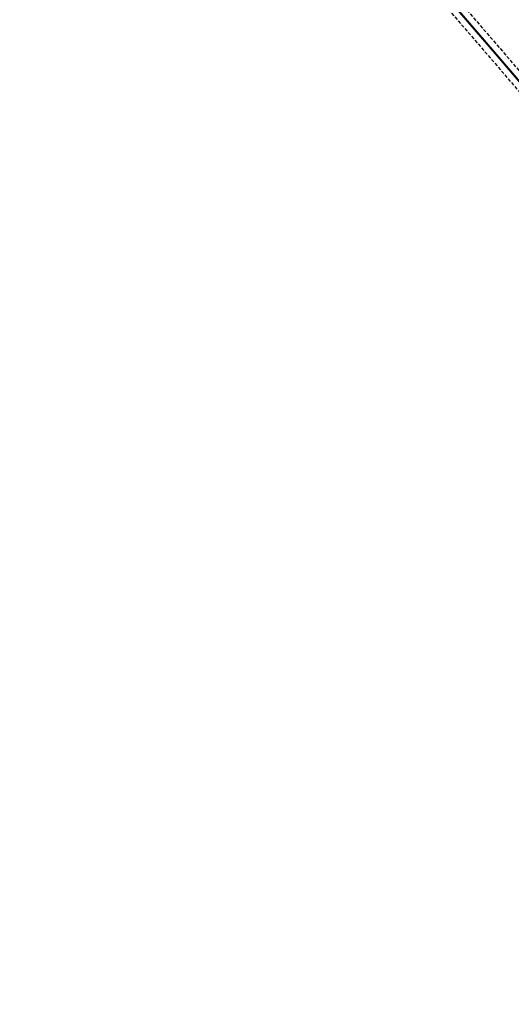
# Model space of a CAD drawing. Header units: metres. Extents: x -3 to 311477, y 0 to 754107.
# Tile 54 of 82: x 155769 to 156131, y 375890 to 376615. Entities that reach past the tile are written whole.
import ezdxf

# ---------------------------------------------------------------- set-up
doc = ezdxf.new("R2010")
doc.units = ezdxf.units.M
doc.linetypes.add('DASHED2', pattern=[0.375, 0.25, -0.125])
doc.layers.add('D_KLE_BUISLEIDING GEVAARLIJKE INHOUD_PPS PIPELINES', color=7, linetype='Continuous')

msp = doc.modelspace()

# ---------------------------------------------------------------- linework, layer by layer
at = {"layer": 'D_KLE_BUISLEIDING GEVAARLIJKE INHOUD_PPS PIPELINES', "linetype": 'DASHED2', "ltscale": 10, "flags": 128}
for points in [[(153511.62, 379265.72), (153721.93, 379101.3), (154064.67, 378832.3), (154106.45, 378803.62), (154147.87, 378768.03), (154204.41, 378704.03), (154527.68, 378329.89), (154580.09, 378206.07), (154611.67, 378134.35), (154730.88, 377970.67), (154749.11, 377954.13), (154815.65, 377909.4), (154988.61, 377736.54), (155094.35, 377631.33), (155405.87, 377288.88), (155476.19, 377213.32), (155561.8, 377119.4), (155675.76, 377108.8), (155685.54, 377099.98), (155729.8, 377049.15), (155962.28, 376780.04), (156122.93, 376593.61), (156276.8, 376413.65), (156301.85, 376375.08), (156606.44, 375829.78), (156859.68, 375375.56), (157085.14, 374972.38), (157070.76, 374806.85), (157058.12, 374661.67), (157060.92, 374640.02), (157074.01, 374577.34), (157160.61, 374229.47), (157170.19, 374164.09), (157232.68, 373789.22), (157261.86, 373623.87), (157273.69, 373556.78), (157283.21, 373512.78), (157275.64, 373010.08), (157275.31, 372921.76), (157299.21, 372738.72), (157260.01, 372678.92), (157331.57, 372551.01), (157355.09, 372371.27), (157405.34, 371939.4), (157421.61, 371835.76), (157429.63, 371795.87), (157443.57, 371726.95), (157472.52, 371643.24), (157507.47, 371533.57), (157611.36, 371570.44), (158234.68, 371790.13), (158795.14, 371987.78), (158802.23, 371990.36), (158823.65, 371980.2), (158856.85, 371968.62), (158963.7, 372006.31), (159006.04, 372043.5), (159039.07, 372049.97), (159105.73, 372059.41), (159222.52, 371969.1), (159261.43, 371931.03), (159309.55, 371850.09), (159634.83, 371300), (159768.64, 371084.27), (159794.31, 371053.88), (159819.44, 370873.11), (159934.83, 370837.92), (160203.75, 370755.72), (160262.54, 370767.54), (160471.69, 370688.91), (160540.59, 370663.52), (160671.02, 370611.99), (160699.54, 370602.64), (160786.02, 370609.93), (160997.19, 370529.78), (161283.59, 370420.19), (161408.93, 370364.16)], [(153505.46, 379257.84), (153715.77, 379093.43), (154058.75, 378824.24), (154100.34, 378795.68), (154140.83, 378760.89), (154196.88, 378697.45), (154519.08, 378324.54), (154570.91, 378202.11), (154602.96, 378129.33), (154723.4, 377963.95), (154742.93, 377946.24), (154809.26, 377901.65), (154981.55, 377729.45), (155087.12, 377624.41), (155398.51, 377282.11), (155468.84, 377206.55), (155557.02, 377109.8), (155671.53, 377099.15), (155678.39, 377092.96), (155722.25, 377042.59), (155954.71, 376773.51), (156115.34, 376587.1), (156268.77, 376407.65), (156293.28, 376369.91), (156597.71, 375824.9), (156850.95, 375370.69), (157074.92, 374970.18), (157060.8, 374807.71), (157048.06, 374661.46), (157051.05, 374638.36), (157064.26, 374575.1), (157150.79, 374227.53), (157160.31, 374162.54), (157222.82, 373787.53), (157252.01, 373622.13), (157263.87, 373554.85), (157273.19, 373511.79), (157265.64, 373010.18), (157265.31, 372921.13), (157288.82, 372741.1), (157248.33, 372679.34), (157321.9, 372547.81), (157345.16, 372370.05), (157395.43, 371938.05), (157411.76, 371834), (157419.83, 371793.9), (157433.9, 371724.31), (157463.03, 371640.09), (157501.08, 371520.69), (157614.7, 371561.01), (158238, 371780.7), (158798.51, 371978.36), (158801.72, 371979.53), (158819.85, 371970.94), (158856.86, 371958.02), (158968.85, 371997.52), (159010.61, 372034.2), (159040.73, 372040.1), (159102.95, 372048.92), (159215.94, 371961.54), (159253.5, 371924.8), (159300.94, 371844.99), (159626.28, 371294.82), (159760.53, 371078.37), (159784.8, 371049.64), (159810.42, 370865.41), (159931.91, 370828.35), (160203.24, 370745.42), (160261.7, 370757.17), (160468.2, 370679.54), (160537.02, 370654.18), (160667.62, 370602.59), (160698.35, 370592.5), (160784.59, 370599.78), (160993.63, 370520.43), (161279.76, 370410.95), (161404.85, 370355.03)]]:
    msp.add_lwpolyline(points, dxfattribs=at)
at = {"layer": 'D_KLE_BUISLEIDING GEVAARLIJKE INHOUD_PPS PIPELINES', "const_width": 1.5}
msp.add_lwpolyline([(155090.74, 377627.87), (155402.19, 377285.5), (155472.52, 377209.93), (155559.41, 377114.6), (155673.64, 377103.97), (155681.96, 377096.47), (155726.02, 377045.87), (155958.49, 376776.78), (156119.14, 376590.36), (156272.78, 376410.65), (156297.56, 376372.5), (156602.08, 375827.34), (156855.31, 375373.12), (157080.03, 374971.28), (157065.78, 374807.28)], dxfattribs=at)

doc.saveas('drawing.dxf')
